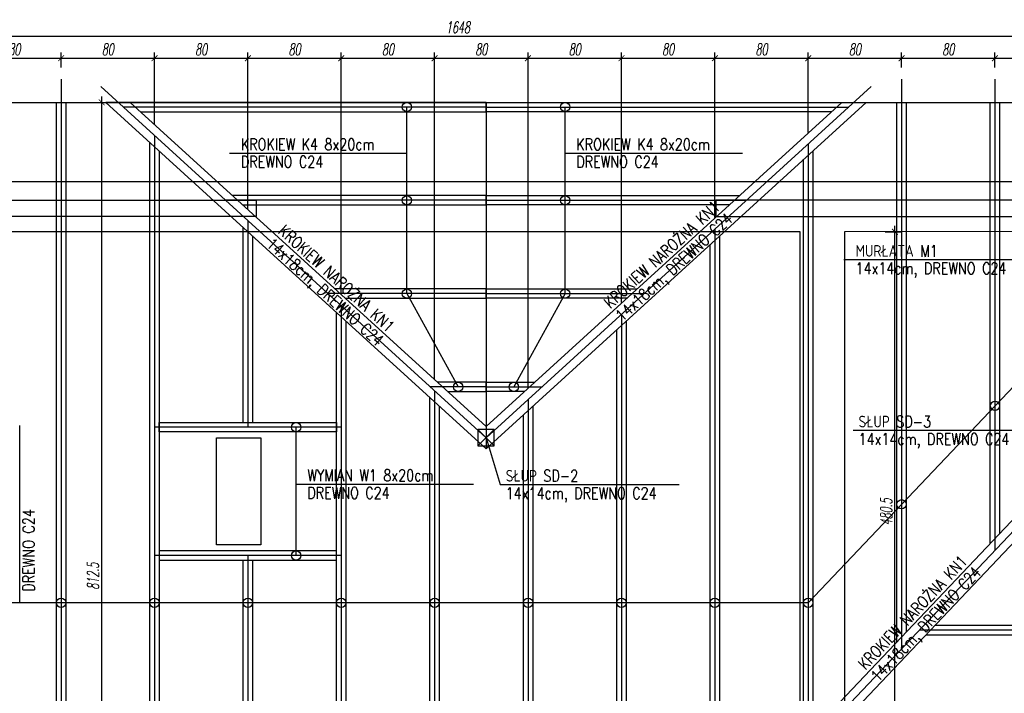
# Model space of a CAD drawing. Header units: millimetres. Extents: x -66901 to 936319, y -323998 to 488548.
# Tile 66 of 84: x 541164 to 549599, y 282925 to 288701. Entities that reach past the tile are written whole.
import ezdxf
from ezdxf.lldxf.tags import DXFTag

# ---------------------------------------------------------------- set-up
doc = ezdxf.new("R2010")
doc.units = ezdxf.units.MM
doc.header["$LTSCALE"] = 5
doc.header["$MEASUREMENT"] = 0
for name, color, linetype in [('K-DREWNO', 15, 'Continuous'), ('k-kleszcze', 41, 'DASHED2'), ('K-OSIE', 1, 'CENTER'), ('K-WYMIARY', 254, 'Continuous'), ('N-20', 254, 'Continuous'), ('N-25', 71, 'Continuous'), ('POMOCNICZE', 8, 'DASHED2'), ('S-25', 71, 'Continuous')]:
    doc.layers.add(name, color=color, linetype=linetype)
doc.styles.add('ROMANS', font='romans.shx', dxfattribs={"width": 0.8, "oblique": 10})
doc.styles.add('WYMIARY', font='romans.shx', dxfattribs={"width": 0.6, "oblique": 10})
tags = doc.linetypes.add('CENTER', pattern=[2, 1.25, -0.25, 0.25, -0.25]).pattern_tags.tags
tags[10:11] = [DXFTag(74, 4), DXFTag(75, 0), DXFTag(340, '0'), DXFTag(46, 1.0), DXFTag(50, 0.0), DXFTag(44, 0.0), DXFTag(45, 0.0)]
tags[8:9] = [DXFTag(74, 4), DXFTag(75, 0), DXFTag(340, '0'), DXFTag(46, 1.0), DXFTag(50, 0.0), DXFTag(44, 0.0), DXFTag(45, 0.0)]
tags[6:7] = [DXFTag(74, 4), DXFTag(75, 0), DXFTag(340, '0'), DXFTag(46, 1.0), DXFTag(50, 0.0), DXFTag(44, 0.0), DXFTag(45, 0.0)]
tags[4:5] = [DXFTag(74, 4), DXFTag(75, 0), DXFTag(340, '0'), DXFTag(46, 1.0), DXFTag(50, 0.0), DXFTag(44, 0.0), DXFTag(45, 0.0)]
tags = doc.linetypes.add('DASHED2', pattern=[0.375, 0.25, -0.125]).pattern_tags.tags
tags[6:7] = [DXFTag(74, 4), DXFTag(75, 0), DXFTag(340, '0'), DXFTag(46, 1.0), DXFTag(50, 0.0), DXFTag(44, 0.0), DXFTag(45, 0.0)]
tags[4:5] = [DXFTag(74, 4), DXFTag(75, 0), DXFTag(340, '0'), DXFTag(46, 1.0), DXFTag(50, 0.0), DXFTag(44, 0.0), DXFTag(45, 0.0)]
doc.dimstyles.new('CM50', dxfattribs={"dimscale": 50, "dimtxt": 2, "dimasz": 1, "dimexe": 1, "dimexo": 2, "dimgap": 0.5, "dimtad": 1, "dimlfac": 0.1, "dimrnd": 0.5, "dimdsep": 46, "dimtxsty": 'WYMIARY', "dimblk": 'ARCHTICK', "dimcen": 0, "dimdle": 1, "dimclrd": 253, "dimclre": 251, "dimclrt": 30, "dimaunit": 1, "dimadec": 0, "dimazin": 0, "dimtfac": 1, "dimtix": 1, "dimtmove": 0, "dimatfit": 3, "dimldrblk": 'ARCHTICK', "dimfxl": 1, "dimtvp": 0.4, "dimtolj": 1, "dimarcsym": 0})

# ---------------------------------------------------------------- blocks, each defined once
blk = doc.blocks.new('_ArchTick')
at = {"color": 0, "linetype": 'ByBlock', "const_width": 0.15}
blk.add_lwpolyline([(-0.5, -0.5), (0.5, 0.5)], dxfattribs=at)
blk = doc.blocks.new('*D987')
at = {"layer": 'Defpoints', "color": 0, "transparency": 16777216}
for p in [(541519, 288370), (540719, 288191.8), (541519, 288191.8)]:
    blk.add_point(p, dxfattribs=at)
at = {"layer": 'K-WYMIARY', "color": 251, "lineweight": -2, "transparency": 16777216}
for p, q in [((540719, 288291.8), (540719, 288420)), ((541519, 288291.8), (541519, 288420))]:
    blk.add_line(p, q, dxfattribs=at)
at = {"layer": 'K-WYMIARY', "color": 253, "lineweight": -2, "transparency": 16777216}
blk.add_line((540669, 288370), (541569, 288370), dxfattribs=at)
at = {"layer": 'K-WYMIARY', "color": 253, "lineweight": -2, "transparency": 16777216, "xscale": 50, "yscale": 50, "zscale": 50, "rotation": 180}
blk.add_blockref('_ArchTick', (540719, 288370), dxfattribs=at)
at = {"layer": 'K-WYMIARY', "color": 253, "lineweight": -2, "transparency": 16777216, "xscale": 50, "yscale": 50, "zscale": 50}
blk.add_blockref('_ArchTick', (541519, 288370), dxfattribs=at)
at = {"layer": 'K-WYMIARY', "color": 30, "transparency": 16777216, "insert": (541119, 288445), "char_height": 100, "attachment_point": 5, "style": 'WYMIARY'}
blk.add_mtext('\\A1;80', dxfattribs=at)
blk = doc.blocks.new('*D988')
at = {"layer": 'Defpoints', "color": 0, "transparency": 16777216}
for p in [(542319, 288370), (541519, 288191.8), (542319, 287707.6)]:
    blk.add_point(p, dxfattribs=at)
at = {"layer": 'K-WYMIARY', "color": 251, "lineweight": -2, "transparency": 16777216}
for p, q in [((541519, 288291.8), (541519, 288420)), ((542319, 287807.6), (542319, 288420))]:
    blk.add_line(p, q, dxfattribs=at)
at = {"layer": 'K-WYMIARY', "color": 253, "lineweight": -2, "transparency": 16777216}
blk.add_line((541469, 288370), (542369, 288370), dxfattribs=at)
at = {"layer": 'K-WYMIARY', "color": 253, "lineweight": -2, "transparency": 16777216, "xscale": 50, "yscale": 50, "zscale": 50, "rotation": 180}
blk.add_blockref('_ArchTick', (541519, 288370), dxfattribs=at)
at = {"layer": 'K-WYMIARY', "color": 253, "lineweight": -2, "transparency": 16777216, "xscale": 50, "yscale": 50, "zscale": 50}
blk.add_blockref('_ArchTick', (542319, 288370), dxfattribs=at)
at = {"layer": 'K-WYMIARY', "color": 30, "transparency": 16777216, "insert": (541919, 288445), "char_height": 100, "attachment_point": 5, "style": 'WYMIARY'}
blk.add_mtext('\\A1;80', dxfattribs=at)
blk = doc.blocks.new('*D989')
at = {"layer": 'Defpoints', "color": 0, "transparency": 16777216}
for p in [(543119, 288370), (542319, 287707.6), (543119, 286977.8)]:
    blk.add_point(p, dxfattribs=at)
at = {"layer": 'K-WYMIARY', "color": 251, "lineweight": -2, "transparency": 16777216}
for p, q in [((542319, 287807.6), (542319, 288420)), ((543119, 287077.8), (543119, 288420))]:
    blk.add_line(p, q, dxfattribs=at)
at = {"layer": 'K-WYMIARY', "color": 253, "lineweight": -2, "transparency": 16777216}
blk.add_line((542269, 288370), (543169, 288370), dxfattribs=at)
at = {"layer": 'K-WYMIARY', "color": 253, "lineweight": -2, "transparency": 16777216, "xscale": 50, "yscale": 50, "zscale": 50, "rotation": 180}
blk.add_blockref('_ArchTick', (542319, 288370), dxfattribs=at)
at = {"layer": 'K-WYMIARY', "color": 253, "lineweight": -2, "transparency": 16777216, "xscale": 50, "yscale": 50, "zscale": 50}
blk.add_blockref('_ArchTick', (543119, 288370), dxfattribs=at)
at = {"layer": 'K-WYMIARY', "color": 30, "transparency": 16777216, "insert": (542719, 288445), "char_height": 100, "attachment_point": 5, "style": 'WYMIARY'}
blk.add_mtext('\\A1;80', dxfattribs=at)
blk = doc.blocks.new('*D990')
at = {"layer": 'Defpoints', "color": 0, "transparency": 16777216}
for p in [(543919, 288370), (543119, 286977.8), (543919, 286248)]:
    blk.add_point(p, dxfattribs=at)
at = {"layer": 'K-WYMIARY', "color": 251, "lineweight": -2, "transparency": 16777216}
for p, q in [((543119, 287077.8), (543119, 288420)), ((543919, 286348), (543919, 288420))]:
    blk.add_line(p, q, dxfattribs=at)
at = {"layer": 'K-WYMIARY', "color": 253, "lineweight": -2, "transparency": 16777216}
blk.add_line((543069, 288370), (543969, 288370), dxfattribs=at)
at = {"layer": 'K-WYMIARY', "color": 253, "lineweight": -2, "transparency": 16777216, "xscale": 50, "yscale": 50, "zscale": 50, "rotation": 180}
blk.add_blockref('_ArchTick', (543119, 288370), dxfattribs=at)
at = {"layer": 'K-WYMIARY', "color": 253, "lineweight": -2, "transparency": 16777216, "xscale": 50, "yscale": 50, "zscale": 50}
blk.add_blockref('_ArchTick', (543919, 288370), dxfattribs=at)
at = {"layer": 'K-WYMIARY', "color": 30, "transparency": 16777216, "insert": (543519, 288445), "char_height": 100, "attachment_point": 5, "style": 'WYMIARY'}
blk.add_mtext('\\A1;80', dxfattribs=at)
blk = doc.blocks.new('*D991')
at = {"layer": 'Defpoints', "color": 0, "transparency": 16777216}
for p in [(544719, 288370), (543919, 286248), (544719, 285518.2)]:
    blk.add_point(p, dxfattribs=at)
at = {"layer": 'K-WYMIARY', "color": 251, "lineweight": -2, "transparency": 16777216}
for p, q in [((543919, 286348), (543919, 288420)), ((544719, 285618.2), (544719, 288420))]:
    blk.add_line(p, q, dxfattribs=at)
at = {"layer": 'K-WYMIARY', "color": 253, "lineweight": -2, "transparency": 16777216}
blk.add_line((543869, 288370), (544769, 288370), dxfattribs=at)
at = {"layer": 'K-WYMIARY', "color": 253, "lineweight": -2, "transparency": 16777216, "xscale": 50, "yscale": 50, "zscale": 50, "rotation": 180}
blk.add_blockref('_ArchTick', (543919, 288370), dxfattribs=at)
at = {"layer": 'K-WYMIARY', "color": 253, "lineweight": -2, "transparency": 16777216, "xscale": 50, "yscale": 50, "zscale": 50}
blk.add_blockref('_ArchTick', (544719, 288370), dxfattribs=at)
at = {"layer": 'K-WYMIARY', "color": 30, "transparency": 16777216, "insert": (544319, 288445), "char_height": 100, "attachment_point": 5, "style": 'WYMIARY'}
blk.add_mtext('\\A1;80', dxfattribs=at)
blk = doc.blocks.new('*D992')
at = {"layer": 'Defpoints', "color": 0, "transparency": 16777216}
for p in [(545519, 288370), (544719, 285518.2), (545519, 285445.3)]:
    blk.add_point(p, dxfattribs=at)
at = {"layer": 'K-WYMIARY', "color": 251, "lineweight": -2, "transparency": 16777216}
for p, q in [((544719, 285618.2), (544719, 288420)), ((545519, 285545.3), (545519, 288420))]:
    blk.add_line(p, q, dxfattribs=at)
at = {"layer": 'K-WYMIARY', "color": 253, "lineweight": -2, "transparency": 16777216}
blk.add_line((544669, 288370), (545569, 288370), dxfattribs=at)
at = {"layer": 'K-WYMIARY', "color": 253, "lineweight": -2, "transparency": 16777216, "xscale": 50, "yscale": 50, "zscale": 50, "rotation": 180}
blk.add_blockref('_ArchTick', (544719, 288370), dxfattribs=at)
at = {"layer": 'K-WYMIARY', "color": 253, "lineweight": -2, "transparency": 16777216, "xscale": 50, "yscale": 50, "zscale": 50}
blk.add_blockref('_ArchTick', (545519, 288370), dxfattribs=at)
at = {"layer": 'K-WYMIARY', "color": 30, "transparency": 16777216, "insert": (545119, 288445), "char_height": 100, "attachment_point": 5, "style": 'WYMIARY'}
blk.add_mtext('\\A1;80', dxfattribs=at)
blk = doc.blocks.new('*D993')
at = {"layer": 'Defpoints', "color": 0, "transparency": 16777216}
for p in [(546319, 288370), (546319, 286175.1), (545519, 285445.3)]:
    blk.add_point(p, dxfattribs=at)
at = {"layer": 'K-WYMIARY', "color": 251, "lineweight": -2, "transparency": 16777216}
for p, q in [((545519, 285545.3), (545519, 288420)), ((546319, 286275.1), (546319, 288420))]:
    blk.add_line(p, q, dxfattribs=at)
at = {"layer": 'K-WYMIARY', "color": 253, "lineweight": -2, "transparency": 16777216}
blk.add_line((545469, 288370), (546369, 288370), dxfattribs=at)
at = {"layer": 'K-WYMIARY', "color": 253, "lineweight": -2, "transparency": 16777216, "xscale": 50, "yscale": 50, "zscale": 50, "rotation": 180}
blk.add_blockref('_ArchTick', (545519, 288370), dxfattribs=at)
at = {"layer": 'K-WYMIARY', "color": 253, "lineweight": -2, "transparency": 16777216, "xscale": 50, "yscale": 50, "zscale": 50}
blk.add_blockref('_ArchTick', (546319, 288370), dxfattribs=at)
at = {"layer": 'K-WYMIARY', "color": 30, "transparency": 16777216, "insert": (545919, 288445), "char_height": 100, "attachment_point": 5, "style": 'WYMIARY'}
blk.add_mtext('\\A1;80', dxfattribs=at)
blk = doc.blocks.new('*D994')
at = {"layer": 'Defpoints', "color": 0, "transparency": 16777216}
for p in [(547119, 288370), (547119, 286904.9), (546319, 286175.1)]:
    blk.add_point(p, dxfattribs=at)
at = {"layer": 'K-WYMIARY', "color": 251, "lineweight": -2, "transparency": 16777216}
for p, q in [((546319, 286275.1), (546319, 288420)), ((547119, 287004.9), (547119, 288420))]:
    blk.add_line(p, q, dxfattribs=at)
at = {"layer": 'K-WYMIARY', "color": 253, "lineweight": -2, "transparency": 16777216}
blk.add_line((546269, 288370), (547169, 288370), dxfattribs=at)
at = {"layer": 'K-WYMIARY', "color": 253, "lineweight": -2, "transparency": 16777216, "xscale": 50, "yscale": 50, "zscale": 50, "rotation": 180}
blk.add_blockref('_ArchTick', (546319, 288370), dxfattribs=at)
at = {"layer": 'K-WYMIARY', "color": 253, "lineweight": -2, "transparency": 16777216, "xscale": 50, "yscale": 50, "zscale": 50}
blk.add_blockref('_ArchTick', (547119, 288370), dxfattribs=at)
at = {"layer": 'K-WYMIARY', "color": 30, "transparency": 16777216, "insert": (546719, 288445), "char_height": 100, "attachment_point": 5, "style": 'WYMIARY'}
blk.add_mtext('\\A1;80', dxfattribs=at)
blk = doc.blocks.new('*D995')
at = {"layer": 'Defpoints', "color": 0, "transparency": 16777216}
for p in [(547919, 288370), (547919, 287634.7), (547119, 286904.9)]:
    blk.add_point(p, dxfattribs=at)
at = {"layer": 'K-WYMIARY', "color": 251, "lineweight": -2, "transparency": 16777216}
for p, q in [((547119, 287004.9), (547119, 288420)), ((547919, 287734.7), (547919, 288420))]:
    blk.add_line(p, q, dxfattribs=at)
at = {"layer": 'K-WYMIARY', "color": 253, "lineweight": -2, "transparency": 16777216}
blk.add_line((547069, 288370), (547969, 288370), dxfattribs=at)
at = {"layer": 'K-WYMIARY', "color": 253, "lineweight": -2, "transparency": 16777216, "xscale": 50, "yscale": 50, "zscale": 50, "rotation": 180}
blk.add_blockref('_ArchTick', (547119, 288370), dxfattribs=at)
at = {"layer": 'K-WYMIARY', "color": 253, "lineweight": -2, "transparency": 16777216, "xscale": 50, "yscale": 50, "zscale": 50}
blk.add_blockref('_ArchTick', (547919, 288370), dxfattribs=at)
at = {"layer": 'K-WYMIARY', "color": 30, "transparency": 16777216, "insert": (547519, 288445), "char_height": 100, "attachment_point": 5, "style": 'WYMIARY'}
blk.add_mtext('\\A1;80', dxfattribs=at)
blk = doc.blocks.new('*D996')
at = {"layer": 'Defpoints', "color": 0, "transparency": 16777216}
for p in [(548719, 288370), (548719, 288191.8), (547919, 287634.7)]:
    blk.add_point(p, dxfattribs=at)
at = {"layer": 'K-WYMIARY', "color": 251, "lineweight": -2, "transparency": 16777216}
for p, q in [((547919, 287734.7), (547919, 288420)), ((548719, 288291.8), (548719, 288420))]:
    blk.add_line(p, q, dxfattribs=at)
at = {"layer": 'K-WYMIARY', "color": 253, "lineweight": -2, "transparency": 16777216}
blk.add_line((547869, 288370), (548769, 288370), dxfattribs=at)
at = {"layer": 'K-WYMIARY', "color": 253, "lineweight": -2, "transparency": 16777216, "xscale": 50, "yscale": 50, "zscale": 50, "rotation": 180}
blk.add_blockref('_ArchTick', (547919, 288370), dxfattribs=at)
at = {"layer": 'K-WYMIARY', "color": 253, "lineweight": -2, "transparency": 16777216, "xscale": 50, "yscale": 50, "zscale": 50}
blk.add_blockref('_ArchTick', (548719, 288370), dxfattribs=at)
at = {"layer": 'K-WYMIARY', "color": 30, "transparency": 16777216, "insert": (548319, 288445), "char_height": 100, "attachment_point": 5, "style": 'WYMIARY'}
blk.add_mtext('\\A1;80', dxfattribs=at)
blk = doc.blocks.new('*D997')
at = {"layer": 'Defpoints', "color": 0, "transparency": 16777216}
for p in [(549519, 288370), (548719, 288191.8), (549519, 288191.8)]:
    blk.add_point(p, dxfattribs=at)
at = {"layer": 'K-WYMIARY', "color": 251, "lineweight": -2, "transparency": 16777216}
for p, q in [((548719, 288291.8), (548719, 288420)), ((549519, 288291.8), (549519, 288420))]:
    blk.add_line(p, q, dxfattribs=at)
at = {"layer": 'K-WYMIARY', "color": 253, "lineweight": -2, "transparency": 16777216}
blk.add_line((548669, 288370), (549569, 288370), dxfattribs=at)
at = {"layer": 'K-WYMIARY', "color": 253, "lineweight": -2, "transparency": 16777216, "xscale": 50, "yscale": 50, "zscale": 50, "rotation": 180}
blk.add_blockref('_ArchTick', (548719, 288370), dxfattribs=at)
at = {"layer": 'K-WYMIARY', "color": 253, "lineweight": -2, "transparency": 16777216, "xscale": 50, "yscale": 50, "zscale": 50}
blk.add_blockref('_ArchTick', (549519, 288370), dxfattribs=at)
at = {"layer": 'K-WYMIARY', "color": 30, "transparency": 16777216, "insert": (549119, 288445), "char_height": 100, "attachment_point": 5, "style": 'WYMIARY'}
blk.add_mtext('\\A1;80', dxfattribs=at)
blk = doc.blocks.new('*D998')
at = {"layer": 'Defpoints', "color": 0, "transparency": 16777216}
for p in [(550319, 288370), (549519, 288191.8), (550319, 288191.8)]:
    blk.add_point(p, dxfattribs=at)
at = {"layer": 'K-WYMIARY', "color": 251, "lineweight": -2, "transparency": 16777216}
for p, q in [((549519, 288291.8), (549519, 288420)), ((550319, 288291.8), (550319, 288420))]:
    blk.add_line(p, q, dxfattribs=at)
at = {"layer": 'K-WYMIARY', "color": 253, "lineweight": -2, "transparency": 16777216}
blk.add_line((549469, 288370), (550369, 288370), dxfattribs=at)
at = {"layer": 'K-WYMIARY', "color": 253, "lineweight": -2, "transparency": 16777216, "xscale": 50, "yscale": 50, "zscale": 50, "rotation": 180}
blk.add_blockref('_ArchTick', (549519, 288370), dxfattribs=at)
at = {"layer": 'K-WYMIARY', "color": 253, "lineweight": -2, "transparency": 16777216, "xscale": 50, "yscale": 50, "zscale": 50}
blk.add_blockref('_ArchTick', (550319, 288370), dxfattribs=at)
at = {"layer": 'K-WYMIARY', "color": 30, "transparency": 16777216, "insert": (549919, 288445), "char_height": 100, "attachment_point": 5, "style": 'WYMIARY'}
blk.add_mtext('\\A1;80', dxfattribs=at)
blk = doc.blocks.new('*D1002')
at = {"layer": 'Defpoints', "color": 0, "transparency": 16777216}
for p in [(553159, 288560), (536679, 287991.8), (553159, 287991.8)]:
    blk.add_point(p, dxfattribs=at)
at = {"layer": 'K-WYMIARY', "color": 253, "lineweight": -2, "transparency": 16777216}
blk.add_line((536629, 288560), (553209, 288560), dxfattribs=at)
at = {"layer": 'K-WYMIARY', "color": 251, "lineweight": -2, "transparency": 16777216}
for p, q in [((536679, 288091.8), (536679, 288610)), ((553159, 288091.8), (553159, 288610))]:
    blk.add_line(p, q, dxfattribs=at)
at = {"layer": 'K-WYMIARY', "color": 253, "lineweight": -2, "transparency": 16777216, "xscale": 50, "yscale": 50, "zscale": 50, "rotation": 180}
blk.add_blockref('_ArchTick', (536679, 288560), dxfattribs=at)
at = {"layer": 'K-WYMIARY', "color": 253, "lineweight": -2, "transparency": 16777216, "xscale": 50, "yscale": 50, "zscale": 50}
blk.add_blockref('_ArchTick', (553159, 288560), dxfattribs=at)
at = {"layer": 'K-WYMIARY', "color": 30, "transparency": 16777216, "insert": (544919, 288635), "char_height": 100, "attachment_point": 5, "style": 'WYMIARY'}
blk.add_mtext('\\A1;1648', dxfattribs=at)
blk = doc.blocks.new('*D1052')
at = {"layer": 'Defpoints', "color": 0, "transparency": 16777216}
for p in [(548477, 286882), (548662, 286882), (547634.9, 282078.1)]:
    blk.add_point(p, dxfattribs=at)
at = {"layer": 'K-WYMIARY', "color": 251, "lineweight": -2, "transparency": 16777216}
for p, q in [((548577, 286882), (548712, 286882)), ((547734.9, 282078.1), (548712, 282078.1))]:
    blk.add_line(p, q, dxfattribs=at)
at = {"layer": 'K-WYMIARY', "color": 253, "lineweight": -2, "transparency": 16777216}
blk.add_line((548662, 282028.1), (548662, 286932), dxfattribs=at)
at = {"layer": 'K-WYMIARY', "color": 253, "lineweight": -2, "transparency": 16777216, "xscale": 50, "yscale": 50, "zscale": 50}
for p, rotation in [((548662, 286882), 90), ((548662, 282078.1), 270)]:
    blk.add_blockref('_ArchTick', p, dxfattribs=dict(at, rotation=rotation))
at = {"layer": 'K-WYMIARY', "color": 30, "transparency": 16777216, "insert": (548587, 284480), "char_height": 100, "attachment_point": 5, "rotation": 90, "style": 'WYMIARY'}
blk.add_mtext('\\A1;480.5', dxfattribs=at)
blk = doc.blocks.new('*D1065')
at = {"layer": 'Defpoints', "color": 0, "transparency": 16777216}
for p in [(541039, 287991.8), (541867, 287991.8), (541039, 279866.8)]:
    blk.add_point(p, dxfattribs=at)
at = {"layer": 'K-WYMIARY', "color": 253, "lineweight": -2, "transparency": 16777216}
blk.add_line((541867, 279816.8), (541867, 288041.8), dxfattribs=at)
at = {"layer": 'K-WYMIARY', "color": 251, "lineweight": -2, "transparency": 16777216}
for p, q in [((541139, 287991.8), (541917, 287991.8)), ((541139, 279866.8), (541917, 279866.8))]:
    blk.add_line(p, q, dxfattribs=at)
at = {"layer": 'K-WYMIARY', "color": 253, "lineweight": -2, "transparency": 16777216, "xscale": 50, "yscale": 50, "zscale": 50}
for p, rotation in [((541867, 287991.8), 90), ((541867, 279866.8), 270)]:
    blk.add_blockref('_ArchTick', p, dxfattribs=dict(at, rotation=rotation))
at = {"layer": 'K-WYMIARY', "color": 30, "transparency": 16777216, "insert": (541792, 283929.3), "char_height": 100, "attachment_point": 5, "rotation": 90, "style": 'WYMIARY'}
blk.add_mtext('\\A1;812.5', dxfattribs=at)

msp = doc.modelspace()

# ---------------------------------------------------------------- linework, layer by layer
at = {"layer": 'K-DREWNO'}
for p, q in [((541903.592, 287991.848), (545159, 285022.097)), ((542111.323, 287991.848), (541903.592, 287991.848)), ((542111.323, 287991.848), (545159, 285211.6)), ((545159, 285211.6), (548206.677, 287991.848)), ((545159, 285022.097), (548414.408, 287991.848)), ((548206.677, 287991.848), (548414.408, 287991.848)), ((545159, 285211.6), (545159, 285022.097))]:
    msp.add_line(p, q, dxfattribs=at)
for points in [[(541479, 287991.848), (541559, 287991.848), (541559, 279866.848), (541479, 279866.848)], [(536619, 287151.848), (543189, 287151.848), (543189, 287011.848), (536619, 287011.848)], [(552294, 287151.848), (547129, 287151.848), (547129, 287011.848), (552154, 287011.848)], [(543879, 285246.848), (543879, 285166.848), (542359, 285166.848), (542359, 285246.848)], [(543879, 284066.848), (543879, 284146.848), (542359, 284146.848), (542359, 284066.848)]]:
    msp.add_lwpolyline(points, close=True, dxfattribs=at)
for points in [[(542199.018, 287911.848), (545159, 287911.848), (545159, 287991.848), (542111.323, 287991.848)], [(548118.982, 287911.848), (545159, 287911.848), (545159, 287991.848), (548206.677, 287991.848)], [(545361.722, 279865.965), (553062.559, 287991.848), (553159, 287991.848), (553159, 287890.085), (545556.278, 279867.732)], [(548679, 283366.339), (548679, 287991.848), (548759, 287991.848), (548759, 283450.755)], [(549479, 284210.495), (549479, 287991.848), (549559, 287991.848), (549559, 284294.911)], [(542359, 287576.402), (542359, 279866.848), (542279, 279866.848), (542279, 287649.382)], [(547959, 287576.402), (547959, 282606.599)], [(547879, 282522.184), (547879, 287503.422)], [(543075.969, 287111.848), (545159, 287111.848), (545159, 287191.848), (542988.274, 287191.848)], [(547242.031, 287111.848), (545159, 287111.848), (545159, 287191.848), (547329.726, 287191.848)], [(543079, 285246.848), (543079, 286919.581)], [(543159, 286846.601), (543159, 285246.848)], [(547079, 281678.028), (547079, 286773.62)], [(547159, 286846.601), (547159, 281762.443)], [(543952.92, 286311.848), (545159, 286311.848), (545159, 286391.848), (543865.225, 286391.848)], [(546365.08, 286311.848), (545159, 286311.848), (545159, 286391.848), (546452.775, 286391.848)], [(543959, 286116.799), (543959, 279866.848), (543879, 279866.848), (543879, 286189.779)], [(546359, 286116.799), (546359, 280918.287)], [(546279, 280833.872), (546279, 286043.819)], [(544829.871, 285511.848), (545159, 285511.848), (545159, 285591.848), (544742.176, 285591.848)], [(545488.129, 285511.848), (545159, 285511.848), (545159, 285591.848), (545575.824, 285591.848)], [(544759, 285386.998), (544759, 279866.848), (544679, 279866.848), (544679, 285459.978)], [(545559, 285386.998), (545559, 280068.468)], [(545479, 279987.066), (545479, 285314.018)], [(543079, 281256.848), (543079, 284066.848)], [(543159, 284066.848), (543159, 281256.848)], [(548929.225, 283426.848), (553159, 283426.848), (553159, 283506.848), (549005.041, 283506.848)]]:
    msp.add_lwpolyline(points, dxfattribs=at)
at = {"layer": 'k-kleszcze'}
for p, q in [((545229, 285186.848), (545089, 285046.848)), ((545089, 285186.848), (545229, 285046.848))]:
    msp.add_line(p, q, dxfattribs=at)
msp.add_lwpolyline([(545089, 285046.848), (545229, 285046.848), (545229, 285186.848), (545089, 285186.848)], close=True, dxfattribs=at)
at = {"layer": 'K-OSIE'}
for p, q in [((541519, 288191.848), (541519, 279866.848)), ((541859.702, 288126.638), (545159, 285116.848)), ((545159, 285116.848), (548458.298, 288126.638)), ((545459, 279866.848), (553296.574, 288137.016)), ((548719, 288191.848), (548719, 283306.784)), ((549519, 288191.848), (549519, 284150.939)), ((545159, 287951.848), (542051.305, 287951.848)), ((545159, 287951.848), (548266.695, 287951.848)), ((542319, 287707.643), (542319, 279866.848)), ((547919, 287634.663), (547919, 282462.628)), ((545159, 287151.848), (542928.256, 287151.848)), ((545159, 287151.848), (547389.744, 287151.848)), ((543119, 286977.842), (543119, 285206.848)), ((547119, 286904.862), (547119, 281618.472)), ((545159, 286351.848), (543805.207, 286351.848)), ((545159, 286351.848), (546512.793, 286351.848)), ((543919, 286248.04), (543919, 279866.848)), ((546319, 286175.06), (546319, 280774.316)), ((545159, 285551.848), (544682.158, 285551.848)), ((544719, 285518.239), (544719, 279866.848)), ((545159, 285551.848), (545635.842, 285551.848)), ((545519, 285445.259), (545519, 279866.848)), ((543919, 285206.848), (542319, 285206.848)), ((543919, 284106.848), (542319, 284106.848)), ((543119, 284106.848), (543119, 281216.848)), ((553359, 283466.848), (548870.692, 283466.848))]:
    msp.add_line(p, q, dxfattribs=at)
at = {"layer": 'N-20'}
for p, q in [((544481.549, 286351.848), (544481.549, 287951.848)), ((545836.451, 286351.848), (545836.451, 287951.848)), ((547919, 283701.5), (551919, 287922.279)), ((544481.549, 286351.848), (544920.579, 285551.848)), ((545836.451, 286351.848), (545397.421, 285551.848)), ((543532, 284106.848), (543532, 285206.848)), ((545159, 285116.848), (545281.239, 284715.5)), ((547919, 283701.5), (536719, 283701.5))]:
    msp.add_line(p, q, dxfattribs=at)
msp.add_lwpolyline([(536304, 287391.848), (536304, 287991.848), (553159, 287991.848), (553159, 272031.848), (547219, 272031.848), (547219, 273571.848), (536619, 273571.848)], dxfattribs=at)
at = {"layer": 'N-25'}
for centre in [(544481.549, 287951.848), (545836.451, 287951.848), (544481.549, 287151.848), (545836.451, 287151.848), (544481.549, 286351.848), (545836.451, 286351.848), (544920.579, 285551.848), (545397.421, 285551.848), (549519, 285389.812), (543532, 285206.848), (548719, 284545.656), (543532, 284106.848), (541519, 283701.5), (542319, 283701.5), (543119, 283701.5), (543919, 283701.5), (544719, 283701.5), (545519, 283701.5), (546319, 283701.5), (547119, 283701.5), (547919, 283701.5)]:
    msp.add_circle(centre, 40, dxfattribs=at)
at = {"layer": 'POMOCNICZE'}
msp.add_line((545159, 287991.848), (545159, 285116.848), dxfattribs=at)
for points in [[(536619, 287311.848), (552539, 287311.848), (552539, 272591.848), (547839, 272591.848), (547839, 274131.848), (536619, 274131.848)], [(536619, 274561.848), (547849, 274561.848), (547849, 286881.848), (536619, 286881.848)]]:
    msp.add_lwpolyline(points, dxfattribs=at)
for points in [[(548229, 277351.848), (552109, 277351.848), (552109, 286883.894), (548229, 286881.848)], [(542849, 285116.848), (543229, 285116.848), (543229, 284196.848), (542849, 284196.848)]]:
    msp.add_lwpolyline(points, close=True, dxfattribs=at)
at = {"layer": 'S-25'}
for p, q in [((542962.466, 287557), (544481.549, 287557)), ((545836.451, 287557), (547355.534, 287557)), ((548224.667, 286643.5), (549939.5, 286643.5)), ((541165.5, 283701.5), (541165.5, 285220.583)), ((548303.739, 285180), (549837.573, 285180)), ((543532, 284719), (545051.083, 284719)), ((545281.239, 284715.5), (546815.073, 284715.5))]:
    msp.add_line(p, q, dxfattribs=at)

# ---------------------------------------------------------------- texts
at = {"layer": 'S-25', "style": 'ROMANS', "width": 0.8}
for s, rotation, p in [('KROKIEW K4 8x20cm', 0, (543058.514, 287582)), ('KROKIEW K4 8x20cm', 0, (545932.5, 287582)), ('DREWNO C24', 0, (543058.514, 287432)), ('DREWNO C24', 0, (545932.5, 287432)), ('KROKIEW NAROŻNA KN1', 42.3726861, (546225.041, 286217.937)), ('KROKIEW NAROŻNA KN1', 317.627314, (543371.22, 286876.345)), ('14x18cm, DREWNO C24', 42.3726861, (546326.134, 286107.121)), ('14x18cm, DREWNO C24', 317.627314, (543270.127, 286765.529)), ('MURŁATA M1', 0, (548324.427, 286668.5)), ('14x14cm, DREWNO C24', 0, (548324.427, 286518.5)), ('SŁUP SD-3', 0, (548350.5, 285205)), ('14x14cm, DREWNO C24', 0, (548350.5, 285055)), ('WYMIAN W1 8x20cm', 0, (543628.049, 284744)), ('SŁUP SD-2', 0, (545328, 284740.5)), ('DREWNO C24', 0, (543628.049, 284594)), ('14x14cm, DREWNO C24', 0, (545328, 284590.5)), ('DREWNO C24', 90, (541290.5, 283797.549)), ('KROKIEW NAROŻNA KN1', 46.5383795, (548409.321, 283118.12)), ('14x18cm, DREWNO C24', 46.5383795, (548518.196, 283014.939))]:
    msp.add_text(s, height=100, rotation=rotation, dxfattribs=at).set_placement(p)

# ---------------------------------------------------------------- dimensions: what is measured, and where the dimension line sits
at = {"layer": 'K-WYMIARY'}
for base, p1, p2, picture, middle in [((553159, 288560), (536679, 287991.848), (553159, 287991.848), '*D1002', (544919, 288635)), ((541519, 288370), (540719, 288191.848), (541519, 288191.848), '*D987', (541119, 288445)), ((542319, 288370), (541519, 288191.848), (542319, 287707.643), '*D988', (541919, 288445)), ((543119, 288370), (542319, 287707.643), (543119, 286977.842), '*D989', (542719, 288445)), ((543919, 288370), (543119, 286977.842), (543919, 286248.04), '*D990', (543519, 288445)), ((544719, 288370), (543919, 286248.04), (544719, 285518.239), '*D991', (544319, 288445)), ((545519, 288370), (544719, 285518.239), (545519, 285445.259), '*D992', (545119, 288445)), ((546319, 288370), (545519, 285445.259), (546319, 286175.06), '*D993', (545919, 288445)), ((547119, 288370), (546319, 286175.06), (547119, 286904.862), '*D994', (546719, 288445)), ((547919, 288370), (547119, 286904.862), (547919, 287634.663), '*D995', (547519, 288445)), ((548719, 288370), (547919, 287634.663), (548719, 288191.848), '*D996', (548319, 288445)), ((549519, 288370), (548719, 288191.848), (549519, 288191.848), '*D997', (549119, 288445)), ((550319, 288370), (549519, 288191.848), (550319, 288191.848), '*D998', (549919, 288445))]:
    dim = msp.add_linear_dim(base=base, p1=p1, p2=p2, dimstyle='CM50', override={"dimtmove": 1}, dxfattribs=at)
    dim.commit()
    dim.dimension.update_dxf_attribs({"geometry": picture, "text_midpoint": middle})
for base, p1, p2, picture, middle in [((541867, 287991.848), (541039, 279866.848), (541039, 287991.848), '*D1065', (541792, 283929.348)), ((548662, 286881.979), (547634.937, 282078.054), (548476.997, 286881.979), '*D1052', (548587, 284480.017))]:
    dim = msp.add_linear_dim(base=base, p1=p1, p2=p2, angle=90, dimstyle='CM50', override={"dimtmove": 1}, dxfattribs=at)
    dim.commit()
    dim.dimension.update_dxf_attribs({"geometry": picture, "text_midpoint": middle})

doc.saveas('drawing.dxf')
